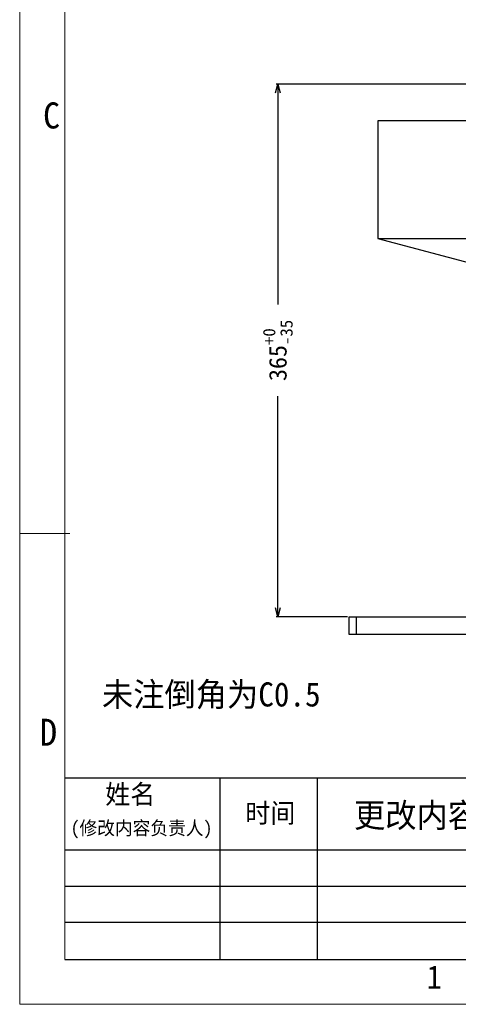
# Model space of a CAD drawing. Header units: millimetres. Extents: x -43833 to -38083, y -3638 to -2112.
# Tile 59 of 114: x -41434 to -41135, y -3638 to -2968. Entities that reach past the tile are written whole.
import ezdxf
from ezdxf.enums import TextEntityAlignment as Align

# ---------------------------------------------------------------- set-up
doc = ezdxf.new("R2010")
doc.units = ezdxf.units.MM
doc.layers.add('02___PRT_ALL_AXES', color=7, linetype='Continuous')
doc.layers.add('用户自定义1', color=4, linetype='Continuous', lineweight=13)
doc.styles.add('样式 2', font='simkai.ttf', dxfattribs={"width": 0.95})
doc.dimstyles.new('副本 12', dxfattribs={"dimtxt": 12, "dimasz": 6, "dimexe": 1, "dimexo": 1.2, "dimgap": 2, "dimtad": 0, "dimtxsty": 'Standard', "dimblk": 'OPEN30', "dimcen": 0, "dimclrd": 5, "dimclre": 3, "dimclrt": 256, "dimadec": 0, "dimazin": 2, "dimtm": 1e-09, "dimtfac": 0.6, "dimtofl": 0, "dimtmove": 0, "dimatfit": 3, "dimldrblk": 'OPEN30', "dimfxl": 1, "dimtolj": 1, "dimarcsym": 0})

# ---------------------------------------------------------------- blocks, each defined once
blk = doc.blocks.new('_Open30')
at = {"color": 0, "linetype": 'ByBlock', "lineweight": -2}
for p, q in [((-1, 0.27), (0, 0)), ((0, 0), (-1, -0.27)), ((0, 0), (-1, 0))]:
    blk.add_line(p, q, dxfattribs=at)
blk = doc.blocks.new('*D120')
at = {"color": 3, "linetype": 'ByBlock', "lineweight": -2}
for p, q in [((-41119.23, -3012.09), (-41259.06, -3012.09)), ((-41210.73, -3374.42), (-41259.06, -3374.42))]:
    blk.add_line(p, q, dxfattribs=at)
at = {"color": 5, "linetype": 'ByBlock', "lineweight": -2}
for p, q in [((-41258.06, -3018.09), (-41258.06, -3162.05)), ((-41258.06, -3368.42), (-41258.06, -3224.45))]:
    blk.add_line(p, q, dxfattribs=at)
at = {"layer": 'Defpoints', "color": 0, "linetype": 'ByBlock'}
for p in [(-41118.03, -3012.09), (-41258.06, -3374.42), (-41209.53, -3374.42)]:
    blk.add_point(p, dxfattribs=at)
at = {"color": 5, "linetype": 'ByBlock', "lineweight": -2, "xscale": 6, "yscale": 6, "zscale": 6}
for p, rotation in [((-41258.06, -3012.09), 90), ((-41258.06, -3374.42), 270)]:
    blk.add_blockref('_Open30', p, dxfattribs=dict(at, rotation=rotation))
at = {"linetype": 'ByBlock', "insert": (-41258.06, -3193.25), "char_height": 12, "attachment_point": 5, "rotation": 90}
blk.add_mtext('\\A1;365{\\H0.7x;\\S+0^ -35;}', dxfattribs=at)

msp = doc.modelspace()

# ---------------------------------------------------------------- linework, layer by layer
at = {"color": 7, "linetype": 'Continuous'}
for p, q in [((-41190.034, -3037.087), (-41190.034, -3117.087)), ((-41000.034, -3037.087), (-41190.034, -3037.087)), ((-41190.034, -3117.087), (-41061.736, -3117.087)), ((-41209.534, -3386.422), (-41209.534, -3374.422)), ((-41209.534, -3374.422), (-40729.534, -3374.422)), ((-41204.534, -3386.422), (-41204.534, -3374.422)), ((-40729.534, -3386.422), (-41209.534, -3386.422))]:
    msp.add_line(p, q, dxfattribs=at)
at = {"color": 7, "linetype": 'Continuous', "lineweight": 25}
for p, q in [((-41402.905, -3483.946), (-40588.024, -3483.946)), ((-41297.51, -3483.946), (-41297.51, -3607.438)), ((-41231.398, -3483.946), (-41231.398, -3607.438)), ((-41402.905, -3532.869), (-40588.024, -3532.869)), ((-40588.024, -3557.835), (-41402.905, -3557.835)), ((-41402.905, -3582.196), (-40588.024, -3582.196))]:
    msp.add_line(p, q, dxfattribs=at)
at = {"color": 0, "linetype": 'Continuous', "lineweight": 25}
msp.add_line((-41402.905, -3607.438), (-39677.764, -3607.438), dxfattribs=at)
at = {"layer": '02___PRT_ALL_AXES', "color": 7, "linetype": 'Continuous'}
msp.add_line((-41190.034, -3117.087), (-41118.034, -3136.379), dxfattribs=at)
at = {"layer": '用户自定义1', "color": 0, "lineweight": 15, "ltscale": 0.3}
for p, q in [((-41433.513, -3638.026), (-41433.513, -2445.095)), ((-41402.925, -3607.438), (-41402.925, -2445.095)), ((-39677.764, -3607.438), (-41402.925, -3607.438)), ((-39647.176, -3638.026), (-41433.513, -3638.026))]:
    msp.add_line(p, q, dxfattribs=at)
at = {"layer": '用户自定义1', "lineweight": 15, "ltscale": 0.3}
msp.add_line((-41433.513, -3317.873), (-41399.527, -3317.873), dxfattribs=at)

# ---------------------------------------------------------------- texts
at = {"color": 7, "linetype": 'Continuous', "lineweight": 25, "attachment_point": 1, "style": '样式 2'}
for s, insert, char_height in [('未注倒角为C0.5', (-41377.618, -3419.046), 16.4049), ('姓名', (-41375.362, -3488.573), 13.1239), ('时间', (-41280.146, -3501.416), 13.1239), ('更改内容简介', (-41206.285, -3501.252), 16.4049), ('(修改内容负责人)', (-41398.901, -3513.465), 9.3004)]:
    msp.add_mtext(s, dxfattribs=dict(at, insert=insert, char_height=char_height))
at = {"layer": '用户自定义1', "color": 0, "lineweight": 15, "ltscale": 0.3, "style": '样式 2', "width": 0.95}
for s, height, p in [('C', 17.732, (-41411.88, -3042.286)), ('D', 18.353, (-41413.963, -3462.145)), ('1', 15.959, (-41151.661, -3627.491))]:
    msp.add_text(s, height=height, dxfattribs=at).set_placement(p, align=Align.CENTER)

# ---------------------------------------------------------------- dimensions: what is measured, and where the dimension line sits
at = {"color": 5, "linetype": 'ByBlock'}
dim = msp.add_linear_dim(base=(-41258.06, -3374.422), p1=(-41118.034, -3012.087), p2=(-41209.534, -3374.422), angle=90, text='365{\\H0.7x;\\S+0^ -35;}', dimstyle='副本 12', dxfattribs=at)
dim.commit()
dim.dimension.update_dxf_attribs({"geometry": '*D120', "text_midpoint": (-41258.06, -3193.255)})

doc.saveas('drawing.dxf')
